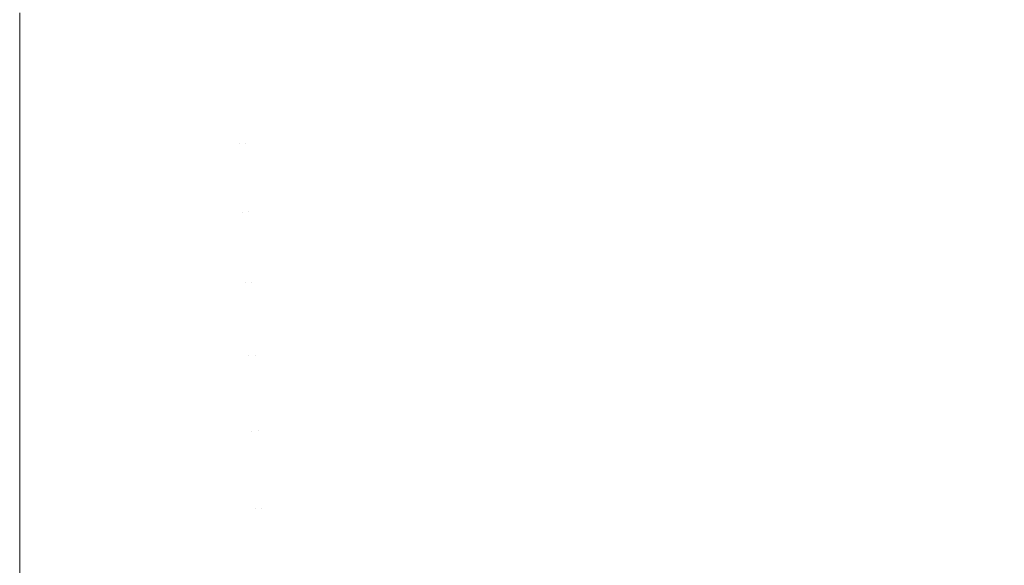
# Model space of a CAD drawing. Header units: centimetres. Extents: x -25.9 to 27.4, y 34.1 to 35.9.
# Tile 249 of 256: x 9.3465 to 9.3907, y 34.3891 to 34.4135. Entities that reach past the tile are written whole.
import ezdxf

# ---------------------------------------------------------------- set-up
doc = ezdxf.new("R2010")
doc.units = ezdxf.units.CM
doc.header["$LTSCALE"] = 2.54
doc.layers.add('Lucido design-1', color=7, linetype='Continuous')

# ---------------------------------------------------------------- blocks, each defined once
blk = doc.blocks.new('Gruppo-5-1')
at = {"color": 7, "linetype": 'Continuous', "lineweight": 9}
for points in [[(-25.75346, 35.840112, -9.381992), (-25.75346, 34.240112, -9.381992), (27.34654, 34.240112, -9.381992), (27.34654, 35.840112, -9.381992)], [(-25.75346, 35.840112, -33.348755), (-25.75346, 34.240112, -33.348755), (27.34654, 34.240112, -33.348755), (27.34654, 35.840112, -33.348755)]]:
    blk.add_3dface(points, dxfattribs=at)
for points, invisible_edges in [([(9.386378, 34.414178, -34.119595), (9.376485, 34.412656, -34.119595), (9.376116, 34.415459, -34.11666), (9.385887, 34.416963, -34.11666)], 15), ([(9.385312, 34.413993, -10.152832), (9.37568, 34.412551, -10.152832), (9.375321, 34.415356, -10.149897), (9.384834, 34.41678, -10.149897)], 15), ([(9.396833, 34.413253, -34.122415), (9.38689, 34.411275, -34.122415), (9.386378, 34.414178, -34.119595), (9.396195, 34.416131, -34.119595)], 15), ([(9.395495, 34.41296, -10.155651), (9.38581, 34.411087, -10.155651), (9.385312, 34.413993, -10.152832), (9.394874, 34.415842, -10.152832)], 15), ([(9.37568, 34.412551, -10.152832), (9.365996, 34.411519, -10.152832), (9.365756, 34.414337, -10.149897), (9.375321, 34.415356, -10.149897)], 15), ([(9.376485, 34.412656, -34.119595), (9.366535, 34.411566, -34.119595), (9.366289, 34.414383, -34.11666), (9.376116, 34.415459, -34.11666)], 15), ([(9.365996, 34.411519, -10.152832), (9.356277, 34.4109, -10.152832), (9.356157, 34.413725, -10.149897), (9.365756, 34.414337, -10.149897)], 15), ([(9.366535, 34.411566, -34.119595), (9.356547, 34.410911, -34.119595), (9.356424, 34.413736, -34.11666), (9.366289, 34.414383, -34.11666)], 15), ([(-7.75346, 34.413521, -34.11666), (-7.75346, 34.413833, -34.116308), (9.34654, 34.413833, -34.116308), (9.34654, 34.413521, -34.11666)], 10), ([(9.38581, 34.411087, -10.155651), (9.376055, 34.409627, -10.155651), (9.37568, 34.412551, -10.152832), (9.385312, 34.413993, -10.152832)], 15), ([(9.38689, 34.411275, -34.122415), (9.37687, 34.409733, -34.122415), (9.376485, 34.412656, -34.119595), (9.386378, 34.414178, -34.119595)], 15), ([(9.34654, 34.413521, -34.11666), (9.34654, 34.41082, -34.119463), (-7.75346, 34.41082, -34.119463), (-7.75346, 34.413521, -34.11666)], 10), ([(9.34654, 34.41082, -34.119463), (9.34654, 34.413521, -34.11666), (9.356424, 34.413736, -34.11666), (9.356547, 34.410911, -34.119595)], 14), ([(9.34654, 34.41082, -10.1527), (9.34654, 34.413521, -10.149897), (9.356157, 34.413725, -10.149897), (9.356277, 34.4109, -10.152832)], 14), ([(9.39614, 34.409966, -10.158351), (9.386328, 34.408068, -10.158351), (9.38581, 34.411087, -10.155651), (9.395495, 34.41296, -10.155651)], 15), ([(9.397496, 34.410262, -34.125114), (9.387422, 34.408258, -34.125114), (9.38689, 34.411275, -34.122415), (9.396833, 34.413253, -34.122415)], 15), ([(9.376055, 34.409627, -10.155651), (9.366246, 34.408582, -10.155651), (9.365996, 34.411519, -10.152832), (9.37568, 34.412551, -10.152832)], 15), ([(9.37687, 34.409733, -34.122415), (9.366792, 34.408629, -34.122415), (9.366535, 34.411566, -34.119595), (9.376485, 34.412656, -34.119595)], 15), ([(9.366246, 34.408582, -10.155651), (9.356402, 34.407954, -10.155651), (9.356277, 34.4109, -10.152832), (9.365996, 34.411519, -10.152832)], 15), ([(9.366792, 34.408629, -34.122415), (9.356676, 34.407966, -34.122415), (9.356547, 34.410911, -34.119595), (9.366535, 34.411566, -34.119595)], 15), ([(9.387422, 34.408258, -34.125114), (9.37727, 34.406696, -34.125114), (9.37687, 34.409733, -34.122415), (9.38689, 34.411275, -34.122415)], 15), ([(-7.75346, 34.410693, -34.119595), (-7.75346, 34.41082, -34.119463), (9.34654, 34.41082, -34.119463), (9.34654, 34.410693, -34.119595)], 10), ([(9.356547, 34.410911, -34.119595), (9.34654, 34.410693, -34.119595), (9.34654, 34.41082, -34.119463)], 9), ([(9.356676, 34.407966, -34.122415), (9.34654, 34.407745, -34.122415), (9.34654, 34.410693, -34.119595), (9.356547, 34.410911, -34.119595)], 13), ([(9.356277, 34.4109, -10.152832), (9.34654, 34.410693, -10.152832), (9.34654, 34.41082, -10.1527)], 9), ([(9.356402, 34.407954, -10.155651), (9.34654, 34.407745, -10.155651), (9.34654, 34.410693, -10.152832), (9.356277, 34.4109, -10.152832)], 13), ([(9.386328, 34.408068, -10.158351), (9.376444, 34.406589, -10.158351), (9.376055, 34.409627, -10.155651), (9.38581, 34.411087, -10.155651)], 15), ([(9.34654, 34.410693, -34.119595), (9.34654, 34.407745, -34.122415), (-7.75346, 34.407745, -34.122415), (-7.75346, 34.410693, -34.119595)], 10), ([(9.398183, 34.407163, -34.127689), (9.387973, 34.405133, -34.127689), (9.387422, 34.408258, -34.125114), (9.397496, 34.410262, -34.125114)], 15), ([(9.396809, 34.406863, -10.160926), (9.386864, 34.40494, -10.160926), (9.386328, 34.408068, -10.158351), (9.39614, 34.409966, -10.158351)], 15), ([(9.376444, 34.406589, -10.158351), (9.366506, 34.40553, -10.158351), (9.366246, 34.408582, -10.155651), (9.376055, 34.409627, -10.155651)], 15), ([(9.37727, 34.406696, -34.125114), (9.367059, 34.405578, -34.125114), (9.366792, 34.408629, -34.122415), (9.37687, 34.409733, -34.122415)], 15), ([(9.366506, 34.40553, -10.158351), (9.356532, 34.404894, -10.158351), (9.356402, 34.407954, -10.155651), (9.366246, 34.408582, -10.155651)], 15), ([(9.367059, 34.405578, -34.125114), (9.356809, 34.404906, -34.125114), (9.356676, 34.407966, -34.122415), (9.366792, 34.408629, -34.122415)], 15), ([(9.386864, 34.40494, -10.160926), (9.376847, 34.40344, -10.160926), (9.376444, 34.406589, -10.158351), (9.386328, 34.408068, -10.158351)], 15), ([(9.387973, 34.405133, -34.127689), (9.377684, 34.403549, -34.127689), (9.37727, 34.406696, -34.125114), (9.387422, 34.408258, -34.125114)], 15), ([(9.34654, 34.407745, -34.122415), (9.34654, 34.40767, -34.122481), (-7.75346, 34.40767, -34.122481), (-7.75346, 34.407745, -34.122415)], 10), ([(-7.75346, 34.404682, -34.125114), (-7.75346, 34.40767, -34.122481), (9.34654, 34.40767, -34.122481), (9.34654, 34.404682, -34.125114)], 10), ([(9.356676, 34.407966, -34.122415), (9.356809, 34.404906, -34.125114), (9.34654, 34.404682, -34.125114), (9.34654, 34.40767, -34.122481)], 11), ([(9.34654, 34.40767, -34.122481), (9.34654, 34.407745, -34.122415), (9.356676, 34.407966, -34.122415)], 10), ([(9.356402, 34.407954, -10.155651), (9.356532, 34.404894, -10.158351), (9.34654, 34.404682, -10.158351), (9.34654, 34.40767, -10.155718)], 11), ([(9.34654, 34.40767, -10.155718), (9.34654, 34.407745, -10.155651), (9.356402, 34.407954, -10.155651)], 10), ([(9.3975, 34.403657, -10.163371), (9.387419, 34.401707, -10.163371), (9.386864, 34.40494, -10.160926), (9.396809, 34.406863, -10.160926)], 15), ([(9.398893, 34.403962, -34.130134), (9.388543, 34.401903, -34.130134), (9.387973, 34.405133, -34.127689), (9.398183, 34.407163, -34.127689)], 15), ([(9.376847, 34.40344, -10.160926), (9.366775, 34.402367, -10.160926), (9.366506, 34.40553, -10.158351), (9.376444, 34.406589, -10.158351)], 15), ([(9.377684, 34.403549, -34.127689), (9.367336, 34.402416, -34.127689), (9.367059, 34.405578, -34.125114), (9.37727, 34.406696, -34.125114)], 15), ([(9.366775, 34.402367, -10.160926), (9.356667, 34.401723, -10.160926), (9.356532, 34.404894, -10.158351), (9.366506, 34.40553, -10.158351)], 15), ([(9.367336, 34.402416, -34.127689), (9.356948, 34.401735, -34.127689), (9.356809, 34.404906, -34.125114), (9.367059, 34.405578, -34.125114)], 15), ([(9.388543, 34.401903, -34.130134), (9.378112, 34.400297, -34.130134), (9.377684, 34.403549, -34.127689), (9.387973, 34.405133, -34.127689)], 15), ([(9.34654, 34.404682, -34.125114), (9.34654, 34.404386, -34.125354), (-7.75346, 34.404386, -34.125354), (-7.75346, 34.404682, -34.125114)], 10), ([(9.356809, 34.404906, -34.125114), (9.356948, 34.401735, -34.127689), (9.34654, 34.401508, -34.127689), (9.34654, 34.404386, -34.125354)], 11), ([(9.34654, 34.404386, -34.125354), (9.34654, 34.404682, -34.125114), (9.356809, 34.404906, -34.125114)], 10), ([(9.356532, 34.404894, -10.158351), (9.356667, 34.401723, -10.160926), (9.34654, 34.401508, -10.160926), (9.34654, 34.404386, -10.158591)], 11), ([(9.34654, 34.404386, -10.158591), (9.34654, 34.404682, -10.158351), (9.356532, 34.404894, -10.158351)], 10), ([(9.387419, 34.401707, -10.163371), (9.377264, 34.400187, -10.163371), (9.376847, 34.40344, -10.160926), (9.386864, 34.40494, -10.160926)], 15), ([(-7.75346, 34.401508, -34.127689), (-7.75346, 34.404386, -34.125354), (9.34654, 34.404386, -34.125354), (9.34654, 34.401508, -34.127689)], 10), ([(9.398212, 34.400353, -10.165681), (9.38799, 34.398376, -10.165681), (9.387419, 34.401707, -10.163371), (9.3975, 34.403657, -10.163371)], 15), ([(9.399625, 34.400662, -34.132444), (9.38913, 34.398574, -34.132444), (9.388543, 34.401903, -34.130134), (9.398893, 34.403962, -34.130134)], 15), ([(9.377264, 34.400187, -10.163371), (9.367053, 34.399099, -10.163371), (9.366775, 34.402367, -10.160926), (9.376847, 34.40344, -10.160926)], 15), ([(9.378112, 34.400297, -34.130134), (9.367622, 34.399148, -34.130134), (9.367336, 34.402416, -34.127689), (9.377684, 34.403549, -34.127689)], 15), ([(9.367053, 34.399099, -10.163371), (9.356806, 34.398446, -10.163371), (9.356667, 34.401723, -10.160926), (9.366775, 34.402367, -10.160926)], 15), ([(9.367622, 34.399148, -34.130134), (9.357091, 34.398458, -34.130134), (9.356948, 34.401735, -34.127689), (9.367336, 34.402416, -34.127689)], 15), ([(9.38913, 34.398574, -34.132444), (9.378553, 34.396946, -34.132444), (9.378112, 34.400297, -34.130134), (9.388543, 34.401903, -34.130134)], 15), ([(9.34654, 34.401508, -34.127689), (9.34654, 34.400981, -34.128081), (-7.75346, 34.400981, -34.128081), (-7.75346, 34.401508, -34.127689)], 10), ([(9.356948, 34.401735, -34.127689), (9.357091, 34.398458, -34.130134), (9.34654, 34.398228, -34.130134), (9.34654, 34.400981, -34.128081)], 11), ([(9.34654, 34.400981, -34.128081), (9.34654, 34.401508, -34.127689), (9.356948, 34.401735, -34.127689)], 10), ([(9.356667, 34.401723, -10.160926), (9.356806, 34.398446, -10.163371), (9.34654, 34.398228, -10.163371), (9.34654, 34.400981, -10.161318)], 11), ([(9.34654, 34.400981, -10.161318), (9.34654, 34.401508, -10.160926), (9.356667, 34.401723, -10.160926)], 10), ([(9.38799, 34.398376, -10.165681), (9.377693, 34.396834, -10.165681), (9.377264, 34.400187, -10.163371), (9.387419, 34.401707, -10.163371)], 15), ([(-7.75346, 34.398228, -34.130134), (-7.75346, 34.400981, -34.128081), (9.34654, 34.400981, -34.128081), (9.34654, 34.398228, -34.130134)], 10), ([(9.400377, 34.397269, -34.134617), (9.389733, 34.395152, -34.134617), (9.38913, 34.398574, -34.132444), (9.399625, 34.400662, -34.132444)], 15), ([(9.377693, 34.396834, -10.165681), (9.36734, 34.395732, -10.165681), (9.367053, 34.399099, -10.163371), (9.377264, 34.400187, -10.163371)], 15), ([(9.378553, 34.396946, -34.132444), (9.367916, 34.395781, -34.132444), (9.367622, 34.399148, -34.130134), (9.378112, 34.400297, -34.130134)], 15), ([(9.398944, 34.396956, -10.167854), (9.388577, 34.394951, -10.167854), (9.38799, 34.398376, -10.165681), (9.398212, 34.400353, -10.165681)], 15), ([(9.36734, 34.395732, -10.165681), (9.356949, 34.395069, -10.165681), (9.356806, 34.398446, -10.163371), (9.367053, 34.399099, -10.163371)], 15), ([(9.367916, 34.395781, -34.132444), (9.357238, 34.395081, -34.132444), (9.357091, 34.398458, -34.130134), (9.367622, 34.399148, -34.130134)], 15), ([(9.357091, 34.398458, -34.130134), (9.357238, 34.395081, -34.132444), (9.34654, 34.394848, -34.132444), (9.34654, 34.397461, -34.130658)], 11), ([(9.34654, 34.397461, -34.130658), (9.34654, 34.398228, -34.130134), (9.357091, 34.398458, -34.130134)], 10), ([(9.356806, 34.398446, -10.163371), (9.356949, 34.395069, -10.165681), (9.34654, 34.394848, -10.165681), (9.34654, 34.397461, -10.163895)], 11), ([(9.34654, 34.397461, -10.163895), (9.34654, 34.398228, -10.163371), (9.356806, 34.398446, -10.163371)], 10), ([(9.388577, 34.394951, -10.167854), (9.378134, 34.393388, -10.167854), (9.377693, 34.396834, -10.165681), (9.38799, 34.398376, -10.165681)], 15), ([(9.389733, 34.395152, -34.134617), (9.379007, 34.393501, -34.134617), (9.378553, 34.396946, -34.132444), (9.38913, 34.398574, -34.132444)], 15), ([(9.34654, 34.398228, -34.130134), (9.34654, 34.397461, -34.130658), (-7.75346, 34.397461, -34.130658), (-7.75346, 34.398228, -34.130134)], 10), ([(-7.75346, 34.394848, -34.132444), (-7.75346, 34.397461, -34.130658), (9.34654, 34.397461, -34.130658), (9.34654, 34.394848, -34.132444)], 10), ([(9.401148, 34.393789, -34.136647), (9.390352, 34.391642, -34.136647), (9.389733, 34.395152, -34.134617), (9.400377, 34.397269, -34.134617)], 15), ([(9.378134, 34.393388, -10.167854), (9.367635, 34.392269, -10.167854), (9.36734, 34.395732, -10.165681), (9.377693, 34.396834, -10.165681)], 15), ([(9.379007, 34.393501, -34.134617), (9.368219, 34.39232, -34.134617), (9.367916, 34.395781, -34.132444), (9.378553, 34.396946, -34.132444)], 15), ([(9.399695, 34.393472, -10.169884), (9.389179, 34.391438, -10.169884), (9.388577, 34.394951, -10.167854), (9.398944, 34.396956, -10.167854)], 15), ([(9.367635, 34.392269, -10.167854), (9.357097, 34.391597, -10.167854), (9.356949, 34.395069, -10.165681), (9.36734, 34.395732, -10.165681)], 15), ([(9.368219, 34.39232, -34.134617), (9.35739, 34.39161, -34.134617), (9.357238, 34.395081, -34.132444), (9.367916, 34.395781, -34.132444)], 15), ([(9.34654, 34.394848, -34.132444), (9.34654, 34.393833, -34.133079), (-7.75346, 34.393833, -34.133079), (-7.75346, 34.394848, -34.132444)], 10), ([(9.357238, 34.395081, -34.132444), (9.35739, 34.39161, -34.134617), (9.34654, 34.391373, -34.134617), (9.34654, 34.393833, -34.133079)], 11), ([(9.34654, 34.393833, -34.133079), (9.34654, 34.394848, -34.132444), (9.357238, 34.395081, -34.132444)], 10), ([(9.356949, 34.395069, -10.165681), (9.357097, 34.391597, -10.167854), (9.34654, 34.391373, -10.167854), (9.34654, 34.393833, -10.166316)], 11), ([(9.34654, 34.393833, -10.166316), (9.34654, 34.394848, -10.165681), (9.356949, 34.395069, -10.165681)], 10), ([(9.389179, 34.391438, -10.169884), (9.378587, 34.389852, -10.169884), (9.378134, 34.393388, -10.167854), (9.388577, 34.394951, -10.167854)], 15), ([(9.390352, 34.391642, -34.136647), (9.379472, 34.389967, -34.136647), (9.379007, 34.393501, -34.134617), (9.389733, 34.395152, -34.134617)], 15), ([(-7.75346, 34.391373, -34.134617), (-7.75346, 34.393833, -34.133079), (9.34654, 34.393833, -34.133079), (9.34654, 34.391373, -34.134617)], 10), ([(9.379472, 34.389967, -34.136647), (9.36853, 34.388769, -34.136647), (9.368219, 34.39232, -34.134617), (9.379007, 34.393501, -34.134617)], 15), ([(9.401938, 34.390228, -34.13853), (9.390985, 34.388049, -34.13853), (9.390352, 34.391642, -34.136647), (9.401148, 34.393789, -34.136647)], 15), ([(9.378587, 34.389852, -10.169884), (9.367937, 34.388718, -10.169884), (9.367635, 34.392269, -10.167854), (9.378134, 34.393388, -10.167854)], 15), ([(9.400464, 34.389906, -10.171767), (9.389796, 34.387843, -10.171767), (9.389179, 34.391438, -10.169884), (9.399695, 34.393472, -10.169884)], 15), ([(9.367937, 34.388718, -10.169884), (9.357248, 34.388036, -10.169884), (9.357097, 34.391597, -10.167854), (9.367635, 34.392269, -10.167854)], 15), ([(9.36853, 34.388769, -34.136647), (9.357545, 34.388049, -34.136647), (9.35739, 34.39161, -34.134617), (9.368219, 34.39232, -34.134617)], 15), ([(9.34654, 34.391373, -34.134617), (9.34654, 34.390102, -34.13534), (-7.75346, 34.390102, -34.13534), (-7.75346, 34.391373, -34.134617)], 10), ([(9.35739, 34.39161, -34.134617), (9.357545, 34.388049, -34.136647), (9.34654, 34.387809, -34.136647), (9.34654, 34.390102, -34.13534)], 11), ([(9.34654, 34.390102, -34.13534), (9.34654, 34.391373, -34.134617), (9.35739, 34.39161, -34.134617)], 10), ([(9.357097, 34.391597, -10.167854), (9.357248, 34.388036, -10.169884), (9.34654, 34.387809, -10.169884), (9.34654, 34.390102, -10.168577)], 11), ([(9.34654, 34.390102, -10.168577), (9.34654, 34.391373, -10.167854), (9.357097, 34.391597, -10.167854)], 10), ([(9.389796, 34.387843, -10.171767), (9.37905, 34.386234, -10.171767), (9.378587, 34.389852, -10.169884), (9.389179, 34.391438, -10.169884)], 15), ([(9.390985, 34.388049, -34.13853), (9.379948, 34.386351, -34.13853), (9.379472, 34.389967, -34.136647), (9.390352, 34.391642, -34.136647)], 15), ([(-7.75346, 34.387809, -34.136647), (-7.75346, 34.390102, -34.13534), (9.34654, 34.390102, -34.13534), (9.34654, 34.387809, -34.136647)], 10), ([(9.379948, 34.386351, -34.13853), (9.368848, 34.385135, -34.13853), (9.36853, 34.388769, -34.136647), (9.379472, 34.389967, -34.136647)], 15), ([(9.37905, 34.386234, -10.171767), (9.368246, 34.385083, -10.171767), (9.367937, 34.388718, -10.169884), (9.378587, 34.389852, -10.169884)], 15), ([(9.401248, 34.386264, -10.173501), (9.390426, 34.384171, -10.173501), (9.389796, 34.387843, -10.171767), (9.400464, 34.389906, -10.171767)], 15)]:
    blk.add_3dface(points, dxfattribs=dict(at, invisible_edges=invisible_edges))

msp = doc.modelspace()

# ---------------------------------------------------------------- block references
at = {"layer": 'Lucido design-1', "color": 7}
msp.add_blockref('Gruppo-5-1', (0, 0), dxfattribs=at)

doc.saveas('drawing.dxf')
